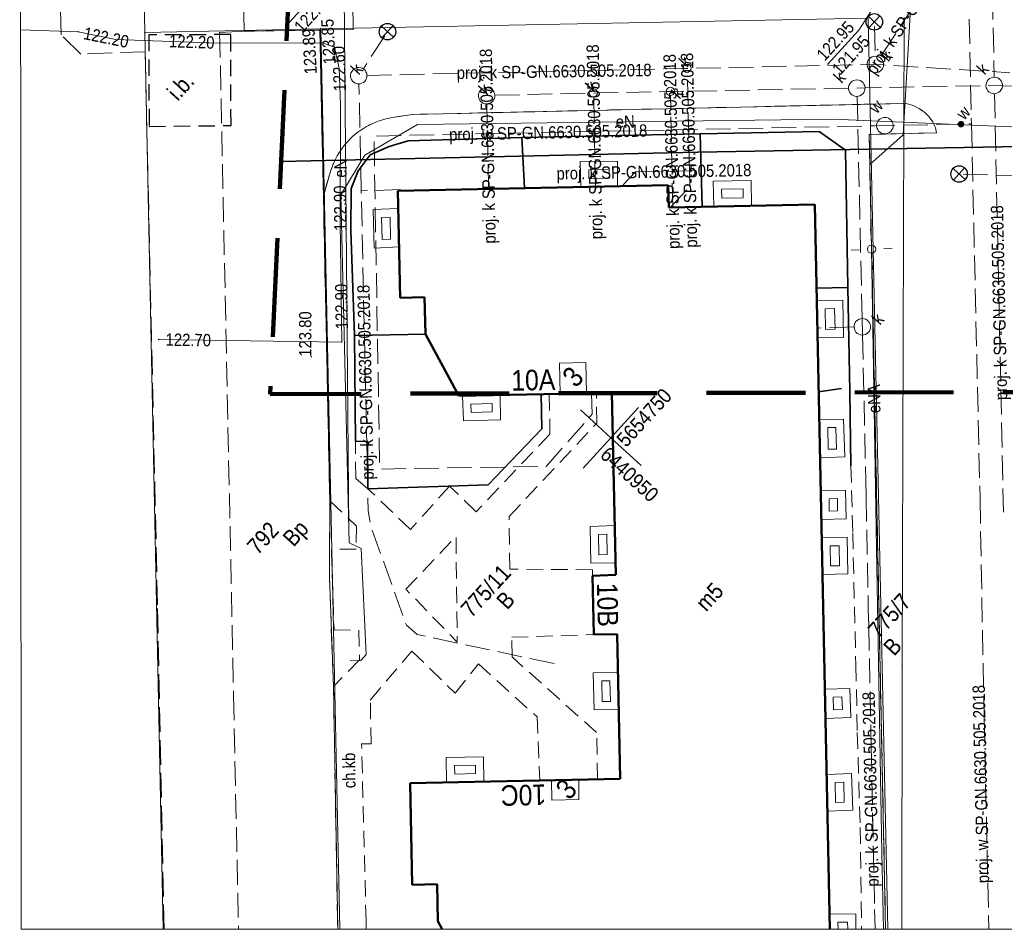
# Model space of a CAD drawing. Header units: metres. Extents: x 0 to 6446955, y 0 to 5658558.
# Tile 3 of 188: x 6441511 to 6441570, y 5653932 to 5653987. Entities that reach past the tile are written whole.
import ezdxf
from ezdxf.enums import TextEntityAlignment as Align

# ---------------------------------------------------------------- set-up
doc = ezdxf.new("R2010")
doc.units = ezdxf.units.M
doc.header["$MEASUREMENT"] = 0
for name, pattern in [('1.0_0.5', [1.5, 1, -0.5]), ('1.5_0.5', [2, 1.5, -0.5]), ('2', [0.9, 0.6, -0.3]), ('219-500', [0]), ('PRZER2-1', [3, 2, -1]), ('PRZER3-1', [4, 3, -1]), ('PTTL', [1.5, 1, -0.5])]:
    doc.linetypes.add(name, pattern=pattern)
doc.layers.get('0').update_dxf_attribs({"color": 2, "linetype": 'CONTINUOUS', "lineweight": 5})
for name, color, linetype, lineweight in [('1ramki', 7, 'PRZER2-1', 18), ('Warstwa 63', 7, 'CONTINUOUS', 0), ('z - kartowanie', 1, 'CONTINUOUS', 5), ('z - MPZT', 121, 'PRZER3-1', 18), ('z - symbole dodatkowe', 1, 'CONTINUOUS', 5)]:
    doc.layers.add(name, color=color, linetype=linetype, lineweight=lineweight)
for name, color, linetype in [('203-punkt graniczny', 7, 'CONTINUOUS'), ('210-oznaczenie konturu użytku gruntowego', 7, 'CONTINUOUS'), ('211-numer działki ewidencyjnej', 7, 'CONTINUOUS'), ('218-kontur użytku gruntowego', 7, 'CONTINUOUS'), ('219-działka ewidencyjna', 7, 'CONTINUOUS'), ('238-Punkt adresowy budynku', 7, 'CONTINUOUS'), ('312-budynek ewidencyjny', 7, 'CONTINUOUS'), ('312-oznaczenie budynku ewidencyjnego-Atr117', 7, 'CONTINUOUS'), ('320-blok - kondygnacja nadziemna', 7, 'CONTINUOUS'), ('320-blok - kondygnacja nadziemna-Atr25', 7, 'CONTINUOUS'), ('chodnik', 7, 'CONTINUOUS'), ('chodnik-Atr17', 7, 'CONTINUOUS'), ('jezdnia', 7, 'CONTINUOUS'), ('krawężnik', 7, 'CONTINUOUS'), ('latarnia', 7, 'CONTINUOUS'), ('ogrodzenie trwałe', 7, 'CONTINUOUS'), ('pikieta sztuczna', 7, 'CONTINUOUS'), ('pikieta sztuczna-Atr2', 7, 'CONTINUOUS'), ('przewód elektroenergetyczny podziemny', 7, 'CONTINUOUS'), ('przewód elektroenergetyczny podziemny-Atr1', 7, 'CONTINUOUS'), ('przewód kanalizacyjny - ob. projektowany', 7, 'CONTINUOUS'), ('przewód kanalizacyjny - ob. projektowany-Atr1', 7, 'CONTINUOUS'), ('przewód telekomunikacyjny podziemny', 7, 'CONTINUOUS'), ('przewód wodociągowy - ob. projektowany', 7, 'CONTINUOUS'), ('przewód wodociągowy - ob. projektowany-Atr1', 7, 'CONTINUOUS'), ('rzedna', 7, 'CONTINUOUS'), ('rzedna-Atr2', 7, 'CONTINUOUS'), ('rzedna-Atr3', 7, 'CONTINUOUS'), ('studnia kanalizacyjna - ob. projektowany', 7, 'CONTINUOUS'), ('studnia kanalizacyjna - ob. projektowany-Atr17', 7, 'CONTINUOUS'), ('taras', 7, 'CONTINUOUS'), ('wodociągowe urządzenie techniczne - ob. projektowany', 7, 'CONTINUOUS'), ('wodociągowe urządzenie techniczne - ob. projektowany-Atr17', 7, 'CONTINUOUS'), ('wylot kanału - ob. projektowany', 7, 'CONTINUOUS'), ('Zakres', 7, 'CONTINUOUS'), ('zasuwa lub zawór - ob. projektowany', 7, 'CONTINUOUS'), ('zasuwa lub zawór - ob. projektowany-Atr17', 7, 'CONTINUOUS')]:
    doc.layers.add(name, color=color, linetype=linetype)
doc.styles.add('MapaZas', font='geodezja.shx', dxfattribs={"width": 0.9})
doc.linetypes.add('902-500', pattern='A,3.75,0,[1,ksztalty.shx,S=0.5,R=0,X=0,Y=0],3.75', length=7.5)
doc.linetypes.add('NLZ', pattern='A,3,-1,[35,msgB.shx,S=0.008,R=0,X=-0.5,Y=0],3', length=7)

# ---------------------------------------------------------------- blocks, each defined once
blk = doc.blocks.new('203')
at = {"linetype": 'Continuous', "lineweight": 0}
h = blk.add_hatch(color=0, dxfattribs=at)
edge = h.paths.add_edge_path()
edge.add_arc((0, 0), 0.045, 0, 360)
blk = doc.blocks.new('PW01')
at = {"linetype": 'Continuous', "lineweight": 13}
h = blk.add_hatch(color=0, dxfattribs=at)
edge = h.paths.add_edge_path()
edge.add_arc((0, 0), 0.045, 0, 360)
blk = doc.blocks.new('SM01')
at = {"color": 0, "linetype": 'Continuous', "lineweight": 13}
for p, q in [((-0.53, 0.531), (-0.883, 0.884)), ((0.531, 0.531), (0.884, 0.884)), ((-0.53, -0.53), (-0.883, -0.883)), ((0.531, -0.53), (0.884, -0.883))]:
    blk.add_line(p, q, dxfattribs=at)
blk.add_circle((0, 0), 0.25, dxfattribs=at)
blk = doc.blocks.new('US15')
at = {"color": 0, "linetype": 'Continuous', "lineweight": 13}
blk.add_circle((0, 0), 0.25, dxfattribs=at)
blk = doc.blocks.new('SUKE')
at = {"color": 0, "linetype": 'Continuous'}
for p, q in [((-0.5, 0), (0.5, 0)), ((0, 0.5), (0, -0.5))]:
    blk.add_line(p, q, dxfattribs=at)
blk.add_circle((-0.001, -0.001), 0.5, dxfattribs=at)
blk = doc.blocks.new('US25')
at = {"linetype": 'Continuous', "lineweight": 0}
h = blk.add_hatch(color=0, dxfattribs=at)
edge = h.paths.add_edge_path()
edge.add_arc((0, 0), 0.2, 0, 360)

msp = doc.modelspace()

# ---------------------------------------------------------------- linework, layer by layer
at = {"color": 0, "lineweight": 13}
for p, q in [((6441546.524, 5653961.773), (6441544.68, 5653963.461)), ((6441546.524, 5653961.773), (6441544.68, 5653963.461)), ((6441544.836, 5653959.929), (6441548.213, 5653963.617)), ((6441544.836, 5653959.929), (6441548.213, 5653963.617)), ((6441544.836, 5653959.929), (6441548.213, 5653963.617)), ((6441544.836, 5653959.929), (6441548.213, 5653963.617)), ((6441548.368, 5653960.085), (6441546.524, 5653961.773)), ((6441548.368, 5653960.085), (6441546.524, 5653961.773))]:
    msp.add_line(p, q, dxfattribs=at)
at = {"layer": '1ramki', "color": 0, "linetype": 'Continuous', "lineweight": 18, "flags": 128}
msp.add_lwpolyline([(6441510.604, 5654071.913), (6441940.534, 5654071.913), (6441940.63, 5653931.905), (6441510.701, 5653931.905)], close=True, dxfattribs=at)
msp.add_lwpolyline([(6441510.604, 5654071.913), (6441940.534, 5654071.913), (6441940.63, 5653931.905), (6441510.701, 5653931.905)], close=True, dxfattribs=at)
at = {"layer": '218-kontur użytku gruntowego', "color": 0, "linetype": 'Continuous', "lineweight": 13, "flags": 128}
for points in [[(6441528.896, 5653986.619), (6441562.169, 5653987.256)], [(6441562.169, 5653987.256), (6441528.896, 5653986.619)]]:
    msp.add_lwpolyline(points, dxfattribs=at)
at = {"layer": '218-kontur użytku gruntowego', "color": 0, "linetype": 'Continuous', "lineweight": 13}
for points in [[(6441530.065, 5653931.905), (6441528.896, 5653986.619)], [(6441528.896, 5653986.619), (6441530.065, 5653931.905)]]:
    msp.add_lwpolyline(points, dxfattribs=at)
at = {"layer": '219-działka ewidencyjna', "color": 0, "linetype": '219-500', "lineweight": 13, "flags": 128}
for points in [[(6441518.204, 5653986.402), (6441518.123, 5653990.313)], [(6441564.347, 5653987.31), (6441564.228, 5653947.923)], [(6441562.169, 5653987.256), (6441528.896, 5653986.619)], [(6441518.204, 5653986.402), (6441528.896, 5653986.619)]]:
    msp.add_lwpolyline(points, dxfattribs=at)
at = {"layer": '219-działka ewidencyjna', "color": 0, "linetype": '219-500', "lineweight": 13}
for points in [[(6441563.364, 5653931.905), (6441562.169, 5653987.256)], [(6441518.204, 5653986.402), (6441519.315, 5653931.905)], [(6441530.065, 5653931.905), (6441528.896, 5653986.619)], [(6441564.228, 5653947.923), (6441564.211, 5653931.905)]]:
    msp.add_lwpolyline(points, dxfattribs=at)
at = {"layer": '312-budynek ewidencyjny', "color": 0, "linetype": 'Continuous', "lineweight": 50, "flags": 128}
for points in [[(6441533.584, 5653976.767), (6441550.01, 5653977.116)], [(6441550.01, 5653977.116), (6441550.056, 5653975.759)], [(6441533.728, 5653970.276), (6441533.584, 5653976.767)], [(6441550.056, 5653975.759), (6441558.916, 5653975.944)], [(6441535.213, 5653970.313), (6441533.728, 5653970.276)], [(6441535.262, 5653968.072), (6441535.213, 5653970.313)], [(6441537.282, 5653964.31), (6441535.262, 5653968.072)], [(6441546.595, 5653964.501), (6441537.282, 5653964.31)], [(6441546.835, 5653953.435), (6441546.595, 5653964.501)], [(6441545.422, 5653953.387), (6441546.835, 5653953.435)], [(6441545.501, 5653949.816), (6441545.422, 5653953.387)], [(6441546.908, 5653949.842), (6441545.501, 5653949.816)], [(6441547.09, 5653941.053), (6441546.908, 5653949.842)], [(6441534.341, 5653940.781), (6441547.09, 5653941.053)], [(6441534.464, 5653934.608), (6441534.341, 5653940.781)], [(6441535.97, 5653934.638), (6441534.464, 5653934.608)], [(6441536.012, 5653932.404), (6441535.97, 5653934.638)]]:
    msp.add_lwpolyline(points, dxfattribs=at)
at = {"layer": '312-budynek ewidencyjny', "color": 0, "linetype": 'Continuous', "lineweight": 50}
for points in [[(6441558.916, 5653975.944), (6441559.839, 5653931.905)], [(6441536.28, 5653931.905), (6441536.012, 5653932.404)]]:
    msp.add_lwpolyline(points, dxfattribs=at)
at = {"layer": '320-blok - kondygnacja nadziemna', "color": 0, "linetype": 'Continuous', "lineweight": 13, "flags": 128}
for points in [[(6441545.007, 5653966.335), (6441543.416, 5653966.3), (6441543.456, 5653964.434), (6441545.047, 5653964.468)], [(6441544.573, 5653940.998), (6441542.925, 5653940.961), (6441542.95, 5653939.759), (6441544.591, 5653939.789)]]:
    msp.add_lwpolyline(points, close=True, dxfattribs=at)
at = {"layer": 'chodnik', "color": 0, "linetype": '1.0_0.5', "lineweight": 13}
for points in [[(6441563.221, 5653931.905), (6441562.226, 5653980.195), (6441566.319, 5653980.297), (6441566.301, 5653980.396), (6441566.282, 5653980.494), (6441566.25, 5653980.592), (6441566.217, 5653980.689), (6441566.178, 5653980.779), (6441566.138, 5653980.87), (6441566.085, 5653980.959), (6441566.039, 5653981.042), (6441565.918, 5653981.207), (6441565.851, 5653981.282), (6441565.784, 5653981.357), (6441565.71, 5653981.424), (6441565.6, 5653981.526), (6441565.482, 5653981.619), (6441565.307, 5653981.739), (6441565.235, 5653981.778), (6441565.111, 5653981.851), (6441564.974, 5653981.923), (6441564.83, 5653981.973), (6441564.693, 5653982.016), (6441564.557, 5653982.06), (6441564.407, 5653982.089), (6441534.476, 5653981.414), (6441533.26, 5653981.226), (6441533.049, 5653981.189), (6441532.846, 5653981.144), (6441532.643, 5653981.086), (6441532.448, 5653981.021), (6441532.246, 5653980.948), (6441532.058, 5653980.862), (6441531.899, 5653980.791), (6441531.684, 5653980.676), (6441531.505, 5653980.569), (6441531.326, 5653980.462), (6441531.154, 5653980.334), (6441530.99, 5653980.213), (6441530.833, 5653980.072), (6441530.677, 5653979.931), (6441530.555, 5653979.798), (6441530.427, 5653979.658), (6441530.313, 5653979.518), (6441530.206, 5653979.372), (6441530.1, 5653979.211), (6441530, 5653979.058), (6441529.901, 5653978.905), (6441529.836, 5653978.775), (6441529.738, 5653978.58), (6441529.661, 5653978.406), (6441529.59, 5653978.241), (6441529.527, 5653978.068), (6441529.471, 5653977.889), (6441529.061, 5653976.448), (6441529.452, 5653957.935), (6441531.062, 5653956.406), (6441531.06, 5653954.998), (6441529.546, 5653954.988), (6441529.712, 5653950.104), (6441531.22, 5653950.079), (6441531.257, 5653948.282), (6441529.672, 5653946.655), (6441529.929, 5653931.905)], [(6441531.661, 5653931.905), (6441531.652, 5653932.396), (6441531.383, 5653943.164), (6441531.956, 5653943.168), (6441531.91, 5653945.827), (6441534.44, 5653948.812), (6441537.065, 5653946.259), (6441538.481, 5653948.027), (6441542.041, 5653944.808), (6441542.211, 5653940.951), (6441545.719, 5653941.02), (6441545.664, 5653943.863), (6441540.522, 5653948.45), (6441540.504, 5653949.645), (6441545.501, 5653949.816), (6441545.422, 5653953.387), (6441545.405, 5653953.754), (6441540.386, 5653953.781), (6441540.344, 5653956.978), (6441545.679, 5653962.656), (6441545.647, 5653964.488), (6441545.047, 5653964.468), (6441543.456, 5653964.434), (6441542.784, 5653964.425), (6441542.827, 5653961.985), (6441538.335, 5653957.272), (6441536.73, 5653958.836), (6441534.355, 5653956.197), (6441531.769, 5653958.674), (6441531.026, 5653959.3), (6441531.013, 5653961.536), (6441530.956, 5653967.974), (6441530.724, 5653974.369), (6441530.753, 5653976.905), (6441531.18, 5653977.978), (6441531.908, 5653978.966), (6441533.047, 5653979.469), (6441534.207, 5653979.817), (6441541.113, 5653980.015), (6441551.947, 5653980.238), (6441559.188, 5653980.373), (6441560.795, 5653979.24), (6441560.937, 5653970.894), (6441561.051, 5653964.593), (6441561.117, 5653960.059), (6441561.225, 5653956.001), (6441561.415, 5653947.976), (6441561.504, 5653943.867), (6441561.681, 5653938.093), (6441561.768, 5653931.905)]]:
    msp.add_lwpolyline(points, dxfattribs=at)
at = {"layer": 'chodnik', "color": 0, "linetype": '1.0_0.5', "lineweight": 13, "flags": 128}
msp.add_lwpolyline([(6441534.077, 5653952.561), (6441537.12, 5653955.781), (6441537.19, 5653949.358)], close=True, dxfattribs=at)
at = {"layer": 'jezdnia', "color": 0, "linetype": '1.5_0.5', "lineweight": 13}
for points in [[(6441524.138, 5653991.463), (6441524.252, 5653986.464), (6441528.842, 5653986.545), (6441529.061, 5653976.448), (6441529.471, 5653977.889), (6441529.59, 5653978.241), (6441529.738, 5653978.58), (6441529.836, 5653978.775), (6441529.901, 5653978.905), (6441530, 5653979.058), (6441530.1, 5653979.211), (6441530.206, 5653979.372), (6441530.313, 5653979.518), (6441530.427, 5653979.658), (6441530.555, 5653979.798), (6441530.677, 5653979.931), (6441530.833, 5653980.072), (6441530.99, 5653980.213), (6441531.154, 5653980.334), (6441531.326, 5653980.462), (6441531.505, 5653980.569), (6441531.684, 5653980.676), (6441531.899, 5653980.791), (6441532.058, 5653980.862), (6441532.246, 5653980.948), (6441532.448, 5653981.021), (6441532.643, 5653981.086), (6441532.846, 5653981.144), (6441533.049, 5653981.189), (6441533.26, 5653981.226), (6441534.476, 5653981.414), (6441564.407, 5653982.089), (6441564.557, 5653982.06), (6441564.693, 5653982.016), (6441564.83, 5653981.973), (6441564.974, 5653981.923), (6441565.111, 5653981.851), (6441565.235, 5653981.778), (6441565.358, 5653981.706), (6441565.482, 5653981.619), (6441565.6, 5653981.526), (6441565.71, 5653981.424), (6441565.784, 5653981.357), (6441565.851, 5653981.282), (6441565.918, 5653981.207), (6441566.001, 5653981.09), (6441566.085, 5653980.959), (6441566.138, 5653980.87), (6441566.178, 5653980.779), (6441566.217, 5653980.689), (6441566.25, 5653980.592), (6441566.282, 5653980.494), (6441566.301, 5653980.396), (6441566.319, 5653980.297), (6441562.226, 5653980.195), (6441563.221, 5653931.905)], [(6441519.376, 5653931.905), (6441518.978, 5653951.62), (6441518.227, 5653985.228), (6441514.312, 5653985.084), (6441513.121, 5653986.256), (6441513.039, 5653990.209), (6441510.661, 5653990.158)], [(6441529.672, 5653946.655), (6441529.422, 5653953.312), (6441529.452, 5653957.935), (6441529.061, 5653976.448), (6441528.842, 5653986.545), (6441524.252, 5653986.464), (6441522.755, 5653986.383), (6441523.602, 5653946.112), (6441523.901, 5653931.905)], [(6441529.929, 5653931.905), (6441529.672, 5653946.655)]]:
    msp.add_lwpolyline(points, dxfattribs=at)
at = {"layer": 'krawężnik', "color": 0, "linetype": 'Continuous', "lineweight": 13}
for points in [[(6441524.138, 5653991.463), (6441524.252, 5653986.464), (6441528.842, 5653986.545), (6441529.061, 5653976.448), (6441529.471, 5653977.889), (6441529.527, 5653978.068), (6441529.59, 5653978.241), (6441529.661, 5653978.406), (6441529.738, 5653978.58), (6441529.816, 5653978.739), (6441529.901, 5653978.905), (6441530, 5653979.058), (6441530.1, 5653979.211), (6441530.206, 5653979.372), (6441530.313, 5653979.518), (6441530.427, 5653979.658), (6441530.555, 5653979.798), (6441530.677, 5653979.931), (6441530.833, 5653980.072), (6441530.99, 5653980.213), (6441531.154, 5653980.334), (6441531.326, 5653980.462), (6441531.505, 5653980.569), (6441531.684, 5653980.676), (6441531.871, 5653980.776), (6441532.058, 5653980.862), (6441532.246, 5653980.948), (6441532.448, 5653981.021), (6441532.643, 5653981.086), (6441532.846, 5653981.144), (6441533.049, 5653981.189), (6441533.26, 5653981.226), (6441534.476, 5653981.414), (6441564.407, 5653982.089), (6441564.557, 5653982.06), (6441564.693, 5653982.016), (6441564.83, 5653981.973), (6441564.974, 5653981.923), (6441565.111, 5653981.851), (6441565.235, 5653981.778), (6441565.358, 5653981.706), (6441565.482, 5653981.619), (6441565.6, 5653981.526), (6441565.71, 5653981.424), (6441565.784, 5653981.357), (6441565.851, 5653981.282), (6441565.918, 5653981.207), (6441565.978, 5653981.125), (6441566.039, 5653981.042), (6441566.085, 5653980.959), (6441566.138, 5653980.87), (6441566.178, 5653980.779), (6441566.217, 5653980.689), (6441566.25, 5653980.592), (6441566.282, 5653980.494), (6441566.301, 5653980.396), (6441566.319, 5653980.297), (6441562.226, 5653980.195), (6441563.221, 5653931.905)], [(6441529.061, 5653976.448), (6441529.452, 5653957.935), (6441529.422, 5653953.312), (6441529.672, 5653946.655), (6441529.929, 5653931.905)]]:
    msp.add_lwpolyline(points, dxfattribs=at)
at = {"layer": 'ogrodzenie trwałe', "color": 0, "linetype": '902-500', "lineweight": 35, "flags": 128}
for points in [[(6441541.113, 5653980.015), (6441551.947, 5653980.238)], [(6441551.947, 5653980.238), (6441559.188, 5653980.373), (6441560.795, 5653979.24), (6441560.937, 5653970.894)], [(6441551.947, 5653980.238), (6441552.086, 5653975.799)], [(6441535.262, 5653968.072), (6441530.956, 5653967.974), (6441530.724, 5653974.369), (6441530.753, 5653976.905), (6441531.18, 5653977.978), (6441531.908, 5653978.966), (6441533.047, 5653979.469), (6441534.207, 5653979.817), (6441541.113, 5653980.015)], [(6441541.113, 5653980.015), (6441541.277, 5653976.936)], [(6441560.937, 5653970.894), (6441559.02, 5653970.859)], [(6441560.937, 5653970.894), (6441561.051, 5653964.593)], [(6441542.289, 5653964.403), (6441542.325, 5653962.31), (6441539.07, 5653958.918), (6441531.769, 5653958.674), (6441531.734, 5653961.553), (6441531.013, 5653961.536), (6441530.956, 5653967.974)], [(6441560.548, 5653964.769), (6441559.149, 5653964.559)], [(6441561.051, 5653964.593), (6441561.117, 5653960.059)]]:
    msp.add_lwpolyline(points, dxfattribs=at)
at = {"layer": 'przewód elektroenergetyczny podziemny', "color": 0, "linetype": 'Continuous', "lineweight": 13}
for points in [[(6441535.822, 5653991.666), (6441538.184, 5653988.5), (6441560.516, 5653988.648), (6441560.564, 5653991.234), (6441564.934, 5653991.327), (6441564.3, 5653980.18), (6441562.271, 5653978.364), (6441562.37, 5653973.229), (6441562.675, 5653955.053), (6441563.002, 5653936.544), (6441563.091, 5653931.905)], [(6441510.663, 5653986.56), (6441514.153, 5653986.436), (6441516.439, 5653985.971), (6441522.068, 5653985.766), (6441529.055, 5653985.741), (6441529.737, 5653985.509), (6441530.014, 5653984.212), (6441530.09, 5653982.014), (6441530.086, 5653974.858), (6441530.18, 5653967.586), (6441519.047, 5653967.747)]]:
    msp.add_lwpolyline(points, dxfattribs=at)
at = {"layer": 'przewód elektroenergetyczny podziemny', "color": 0, "linetype": 'Continuous', "lineweight": 13, "flags": 128}
msp.add_lwpolyline([(6441577.485, 5653980.379), (6441560.019, 5653981.131), (6441534.779, 5653980.798), (6441531.57, 5653978.936), (6441530.112, 5653976.529), (6441530.633, 5653955.375), (6441531.349, 5653955.032), (6441531.668, 5653948.598), (6441531.344, 5653948.244), (6441530.687, 5653948.208)], dxfattribs=at)
at = {"layer": 'przewód kanalizacyjny - ob. projektowany', "color": 0, "linetype": '1.5_0.5', "lineweight": 13, "flags": 128}
for points in [[(6441569.217, 5654012.679), (6441569.822, 5653983.679)], [(6441567.135, 5653991.347), (6441562.876, 5653984.874)], [(6441562.544, 5653986.777), (6441562.589, 5653984.96)], [(6441532.786, 5653986.188), (6441531.487, 5653984.192)], [(6441531.71, 5653983.784), (6441550.915, 5653984.205), (6441551.41, 5653984.213), (6441562.102, 5653984.443), (6441563.101, 5653984.424), (6441570.773, 5653983.948)], [(6441551.303, 5653977.98), (6441551.174, 5653983.955)], [(6441543.073, 5653948.053), (6441534.757, 5653949.81), (6441534.102, 5653950.382), (6441531.956, 5653956.361), (6441531.786, 5653957.33), (6441531.361, 5653976.769), (6441531.223, 5653983.281)], [(6441539.471, 5653982.576), (6441545.22, 5653982.709), (6441545.722, 5653982.724), (6441549.887, 5653982.801), (6441550.396, 5653982.809), (6441560.976, 5653983.006), (6441561.973, 5653983.029), (6441569.328, 5653983.169), (6441570.334, 5653983.157), (6441578.838, 5653982.746), (6441579.816, 5653982.732), (6441590.818, 5653982.976), (6441591.815, 5653982.999), (6441600.741, 5653983.137), (6441601.746, 5653983.153), (6441617.913, 5653983.455), (6441618.422, 5653982.975), (6441618.676, 5653969.672), (6441618.684, 5653968.675), (6441618.755, 5653959.823), (6441618.764, 5653958.826), (6441618.807, 5653951.75), (6441618.814, 5653951.255), (6441618.863, 5653944.377), (6441618.864, 5653943.874), (6441618.936, 5653934.032), (6441618.435, 5653933.515), (6441614.086, 5653933.429)], [(6441550.289, 5653975.762), (6441550.146, 5653982.551)], [(6441569.845, 5653982.682), (6441570.385, 5653957.254)], [(6441539.092, 5653976.89), (6441538.991, 5653982.066)], [(6441545.59, 5653977.027), (6441545.485, 5653982.466)], [(6441547.271, 5653977.13), (6441548.021, 5653977.92)], [(6441548.021, 5653977.92), (6441551.303, 5653977.98)], [(6441551.324, 5653977.025), (6441551.303, 5653977.98)], [(6441567.945, 5653977.778), (6441570.906, 5653977.711)], [(6441533.735, 5653976.859), (6441531.361, 5653976.769)], [(6441550.106, 5653975.74), (6441551.324, 5653977.025)], [(6441561.311, 5653968.504), (6441559.077, 5653968.434)]]:
    msp.add_lwpolyline(points, dxfattribs=at)
at = {"layer": 'przewód kanalizacyjny - ob. projektowany', "color": 0, "linetype": '1.5_0.5', "lineweight": 13}
msp.add_lwpolyline([(6441561.493, 5653982.52), (6441561.798, 5653969.021), (6441561.828, 5653968.017), (6441562.012, 5653959.171), (6441562.035, 5653958.174), (6441562.173, 5653951.35), (6441562.195, 5653950.353), (6441562.335, 5653943.975), (6441562.351, 5653942.97), (6441562.558, 5653933.113), (6441562.573, 5653932.611), (6441562.588, 5653931.905)], dxfattribs=at)
at = {"layer": 'przewód telekomunikacyjny podziemny', "color": 0, "linetype": 'Continuous', "lineweight": 13, "flags": 128}
msp.add_lwpolyline([(6441530.601, 5653955.947), (6441530.596, 5653956.223), (6441530.317, 5653988.734), (6441530.432, 5653989.348)], dxfattribs=at)
at = {"layer": 'przewód wodociągowy - ob. projektowany', "color": 0, "linetype": '1.5_0.5', "lineweight": 13}
msp.add_lwpolyline([(6441567.705, 5654015.189), (6441568.44, 5653980.837), (6441568.962, 5653958.069), (6441569.207, 5653944.787), (6441569.21, 5653944.731), (6441569.499, 5653931.905)], dxfattribs=at)
at = {"layer": 'przewód wodociągowy - ob. projektowany', "color": 0, "linetype": '1.5_0.5', "lineweight": 13, "flags": 128}
msp.add_lwpolyline([(6441545.351, 5653964.46), (6441545.386, 5653963.195), (6441542.595, 5653960.029), (6441532.481, 5653959.866), (6441532.134, 5653980.101), (6441562.577, 5653980.727), (6441563.779, 5653980.752), (6441567.584, 5653980.82), (6441568.058, 5653980.834), (6441568.44, 5653980.837)], dxfattribs=at)
at = {"layer": 'rzedna-Atr2', "color": 0, "lineweight": 13, "flags": 128}
for points in [[(6441563.599, 5653989.676), (6441561.592, 5653986.537), (6441559.687, 5653984.456)], [(6441530.432, 5653989.348), (6441528.879, 5653989.088), (6441526.995, 5653987.03)]]:
    msp.add_lwpolyline(points, dxfattribs=at)
at = {"layer": 'studnia kanalizacyjna - ob. projektowany', "color": 0, "linetype": 'Continuous', "lineweight": 13, "flags": 128}
for points in [[(6441562.584, 5653983.948), (6441562.477, 5653983.964), (6441562.384, 5653983.996), (6441562.297, 5653984.048), (6441562.215, 5653984.123), (6441562.162, 5653984.212), (6441562.115, 5653984.309), (6441562.097, 5653984.408), (6441562.099, 5653984.514), (6441562.123, 5653984.614), (6441562.168, 5653984.708), (6441562.235, 5653984.796), (6441562.31, 5653984.863), (6441562.407, 5653984.91), (6441562.505, 5653984.942), (6441562.611, 5653984.954), (6441562.717, 5653984.938), (6441562.811, 5653984.906), (6441562.898, 5653984.853), (6441562.979, 5653984.779), (6441563.033, 5653984.69), (6441563.079, 5653984.592), (6441563.098, 5653984.494), (6441563.096, 5653984.388), (6441563.072, 5653984.288), (6441563.026, 5653984.194), (6441562.959, 5653984.106), (6441562.884, 5653984.039), (6441562.787, 5653983.992), (6441562.69, 5653983.96)], [(6441531.301, 5653983.278), (6441531.195, 5653983.266), (6441531.088, 5653983.282), (6441530.995, 5653983.314), (6441530.908, 5653983.366), (6441530.827, 5653983.441), (6441530.773, 5653983.53), (6441530.726, 5653983.627), (6441530.708, 5653983.726), (6441530.71, 5653983.832), (6441530.734, 5653983.932), (6441530.78, 5653984.026), (6441530.846, 5653984.114), (6441530.921, 5653984.181), (6441531.018, 5653984.228), (6441531.116, 5653984.26), (6441531.222, 5653984.272), (6441531.329, 5653984.256), (6441531.422, 5653984.224), (6441531.509, 5653984.171), (6441531.59, 5653984.097), (6441531.644, 5653984.008), (6441531.691, 5653983.91), (6441531.709, 5653983.812), (6441531.707, 5653983.706), (6441531.683, 5653983.606), (6441531.637, 5653983.512), (6441531.57, 5653983.424), (6441531.496, 5653983.357), (6441531.399, 5653983.31)], [(6441561.564, 5653982.523), (6441561.458, 5653982.511), (6441561.351, 5653982.527), (6441561.258, 5653982.559), (6441561.171, 5653982.612), (6441561.09, 5653982.686), (6441561.036, 5653982.775), (6441560.989, 5653982.872), (6441560.971, 5653982.971), (6441560.973, 5653983.077), (6441560.997, 5653983.177), (6441561.043, 5653983.271), (6441561.109, 5653983.359), (6441561.184, 5653983.426), (6441561.281, 5653983.473), (6441561.379, 5653983.505), (6441561.485, 5653983.517), (6441561.592, 5653983.501), (6441561.685, 5653983.469), (6441561.772, 5653983.417), (6441561.853, 5653983.342), (6441561.907, 5653983.253), (6441561.954, 5653983.156), (6441561.972, 5653983.057), (6441561.97, 5653982.951), (6441561.946, 5653982.851), (6441561.9, 5653982.757), (6441561.834, 5653982.669), (6441561.759, 5653982.602), (6441561.662, 5653982.555)], [(6441569.916, 5653982.685), (6441569.81, 5653982.674), (6441569.703, 5653982.69), (6441569.61, 5653982.721), (6441569.523, 5653982.774), (6441569.441, 5653982.848), (6441569.388, 5653982.938), (6441569.341, 5653983.035), (6441569.323, 5653983.133), (6441569.325, 5653983.24), (6441569.349, 5653983.34), (6441569.394, 5653983.434), (6441569.461, 5653983.522), (6441569.536, 5653983.589), (6441569.633, 5653983.635), (6441569.731, 5653983.668), (6441569.837, 5653983.68), (6441569.943, 5653983.663), (6441570.037, 5653983.632), (6441570.124, 5653983.579), (6441570.205, 5653983.505), (6441570.259, 5653983.415), (6441570.306, 5653983.318), (6441570.324, 5653983.22), (6441570.322, 5653983.114), (6441570.298, 5653983.014), (6441570.252, 5653982.92), (6441570.185, 5653982.832), (6441570.11, 5653982.765), (6441570.013, 5653982.718)], [(6441538.964, 5653982.051), (6441538.857, 5653982.067), (6441538.763, 5653982.099), (6441538.676, 5653982.151), (6441538.595, 5653982.226), (6441538.541, 5653982.315), (6441538.495, 5653982.412), (6441538.476, 5653982.511), (6441538.479, 5653982.617), (6441538.503, 5653982.717), (6441538.548, 5653982.811), (6441538.615, 5653982.899), (6441538.69, 5653982.966), (6441538.787, 5653983.013), (6441538.884, 5653983.045), (6441538.99, 5653983.057), (6441539.097, 5653983.041), (6441539.19, 5653983.009), (6441539.278, 5653982.957), (6441539.359, 5653982.882), (6441539.412, 5653982.793), (6441539.459, 5653982.696), (6441539.478, 5653982.597), (6441539.475, 5653982.491), (6441539.451, 5653982.391), (6441539.406, 5653982.297), (6441539.339, 5653982.209), (6441539.264, 5653982.142), (6441539.167, 5653982.095), (6441539.069, 5653982.063)], [(6441561.898, 5653968.021), (6441561.793, 5653968.009), (6441561.686, 5653968.025), (6441561.592, 5653968.057), (6441561.505, 5653968.109), (6441561.424, 5653968.184), (6441561.371, 5653968.273), (6441561.324, 5653968.37), (6441561.305, 5653968.469), (6441561.308, 5653968.575), (6441561.332, 5653968.675), (6441561.377, 5653968.769), (6441561.444, 5653968.857), (6441561.519, 5653968.924), (6441561.616, 5653968.971), (6441561.714, 5653969.003), (6441561.819, 5653969.015), (6441561.926, 5653968.999), (6441562.019, 5653968.967), (6441562.107, 5653968.914), (6441562.188, 5653968.84), (6441562.241, 5653968.751), (6441562.288, 5653968.654), (6441562.307, 5653968.555), (6441562.304, 5653968.449), (6441562.28, 5653968.349), (6441562.235, 5653968.255), (6441562.168, 5653968.167), (6441562.093, 5653968.1), (6441561.996, 5653968.053)]]:
    msp.add_lwpolyline(points, close=True, dxfattribs=at)
at = {"layer": 'taras', "color": 0, "lineweight": 13}
for p, q in [((6441544.667, 5653978.551), (6441546.931, 5653978.566)), ((6441544.707, 5653977.01), (6441544.667, 5653978.551)), ((6441546.931, 5653978.566), (6441546.941, 5653977.051)), ((6441545.18, 5653978.054), (6441546.435, 5653978.062)), ((6441545.194, 5653977.519), (6441545.18, 5653978.054)), ((6441546.435, 5653978.062), (6441546.438, 5653977.542)), ((6441546.438, 5653977.542), (6441545.194, 5653977.519)), ((6441552.753, 5653977.357), (6441555.052, 5653977.394)), ((6441552.778, 5653975.815), (6441552.753, 5653977.357)), ((6441555.052, 5653977.394), (6441555.084, 5653975.86)), ((6441546.941, 5653977.051), (6441544.707, 5653977.01)), ((6441553.261, 5653976.865), (6441554.562, 5653976.886)), ((6441553.27, 5653976.325), (6441553.261, 5653976.865)), ((6441554.562, 5653976.886), (6441554.573, 5653976.35)), ((6441554.573, 5653976.35), (6441553.27, 5653976.325)), ((6441532.084, 5653975.632), (6441533.603, 5653975.692)), ((6441532.137, 5653973.292), (6441532.084, 5653975.632)), ((6441533.603, 5653975.692), (6441533.656, 5653973.366)), ((6441555.084, 5653975.86), (6441552.778, 5653975.815)), ((6441532.595, 5653975.152), (6441533.114, 5653975.173)), ((6441532.625, 5653973.816), (6441532.595, 5653975.152)), ((6441533.114, 5653975.173), (6441533.145, 5653973.842)), ((6441533.145, 5653973.842), (6441532.625, 5653973.816)), ((6441533.656, 5653973.366), (6441532.137, 5653973.292)), ((6441559.032, 5653970.103), (6441560.616, 5653970.13)), ((6441559.082, 5653967.847), (6441559.032, 5653970.103)), ((6441560.616, 5653970.13), (6441560.659, 5653967.867)), ((6441559.543, 5653969.611), (6441560.126, 5653969.621)), ((6441559.571, 5653968.353), (6441559.543, 5653969.611)), ((6441560.126, 5653969.621), (6441560.15, 5653968.361)), ((6441560.15, 5653968.361), (6441559.571, 5653968.353)), ((6441560.659, 5653967.867), (6441559.082, 5653967.847)), ((6441537.509, 5653964.306), (6441539.807, 5653964.358)), ((6441537.568, 5653962.801), (6441537.509, 5653964.306)), ((6441539.807, 5653964.358), (6441539.83, 5653962.858)), ((6441538.028, 5653963.818), (6441539.315, 5653963.847)), ((6441538.048, 5653963.313), (6441538.028, 5653963.818)), ((6441539.323, 5653963.346), (6441538.048, 5653963.313)), ((6441539.315, 5653963.847), (6441539.323, 5653963.346)), ((6441539.83, 5653962.858), (6441537.568, 5653962.801)), ((6441559.195, 5653962.876), (6441560.673, 5653962.906)), ((6441559.24, 5653960.557), (6441559.195, 5653962.876)), ((6441560.673, 5653962.906), (6441560.746, 5653960.602)), ((6441559.704, 5653962.386), (6441560.189, 5653962.396)), ((6441559.73, 5653961.071), (6441559.704, 5653962.386)), ((6441560.189, 5653962.396), (6441560.23, 5653961.086)), ((6441560.23, 5653961.086), (6441559.73, 5653961.071)), ((6441560.746, 5653960.602), (6441559.24, 5653960.557)), ((6441559.28, 5653958.541), (6441560.785, 5653958.586)), ((6441560.785, 5653958.586), (6441560.819, 5653956.847)), ((6441559.314, 5653956.801), (6441559.28, 5653958.541)), ((6441559.789, 5653958.056), (6441560.295, 5653958.071)), ((6441559.804, 5653957.316), (6441559.789, 5653958.056)), ((6441560.295, 5653958.071), (6441560.31, 5653957.332)), ((6441560.819, 5653956.847), (6441559.314, 5653956.801)), ((6441560.31, 5653957.332), (6441559.804, 5653957.316)), ((6441545.261, 5653956.381), (6441546.774, 5653956.433)), ((6441545.31, 5653954.153), (6441545.261, 5653956.381)), ((6441546.774, 5653956.433), (6441546.824, 5653954.177)), ((6441545.772, 5653955.898), (6441546.285, 5653955.916)), ((6441545.799, 5653954.661), (6441545.772, 5653955.898)), ((6441546.285, 5653955.916), (6441546.313, 5653954.669)), ((6441559.335, 5653955.684), (6441560.89, 5653955.724)), ((6441559.39, 5653953.464), (6441559.335, 5653955.684)), ((6441560.89, 5653955.724), (6441560.938, 5653953.511)), ((6441559.847, 5653955.197), (6441560.401, 5653955.211)), ((6441559.877, 5653953.979), (6441559.847, 5653955.197)), ((6441560.401, 5653955.211), (6441560.427, 5653953.996)), ((6441546.313, 5653954.669), (6441545.799, 5653954.661)), ((6441546.824, 5653954.177), (6441545.31, 5653954.153)), ((6441560.427, 5653953.996), (6441559.877, 5653953.979)), ((6441560.938, 5653953.511), (6441559.39, 5653953.464)), ((6441545.462, 5653947.478), (6441546.961, 5653947.516)), ((6441545.512, 5653945.237), (6441545.462, 5653947.478)), ((6441546.961, 5653947.516), (6441547.011, 5653945.26)), ((6441545.973, 5653946.991), (6441546.472, 5653947.004)), ((6441546.001, 5653945.745), (6441545.973, 5653946.991)), ((6441546.472, 5653947.004), (6441546.5, 5653945.752)), ((6441559.534, 5653946.499), (6441561.054, 5653946.544)), ((6441559.57, 5653944.717), (6441559.534, 5653946.499)), ((6441560.044, 5653946.014), (6441560.57, 5653946.03)), ((6441560.06, 5653945.234), (6441560.044, 5653946.014)), ((6441560.57, 5653946.03), (6441560.595, 5653945.253)), ((6441561.054, 5653946.544), (6441561.111, 5653944.77)), ((6441546.5, 5653945.752), (6441546.001, 5653945.745)), ((6441547.011, 5653945.26), (6441545.512, 5653945.237)), ((6441560.595, 5653945.253), (6441560.06, 5653945.234)), ((6441561.111, 5653944.77), (6441559.57, 5653944.717)), ((6441536.516, 5653942.342), (6441538.793, 5653942.386)), ((6441536.547, 5653940.822), (6441536.516, 5653942.342)), ((6441537.026, 5653941.852), (6441538.301, 5653941.876)), ((6441537.037, 5653941.333), (6441537.026, 5653941.852)), ((6441538.301, 5653941.876), (6441538.309, 5653941.361)), ((6441538.793, 5653942.386), (6441538.817, 5653940.872)), ((6441538.309, 5653941.361), (6441537.037, 5653941.333)), ((6441559.643, 5653941.301), (6441561.161, 5653941.375)), ((6441559.691, 5653939.088), (6441559.643, 5653941.301)), ((6441561.161, 5653941.375), (6441561.224, 5653939.134)), ((6441538.817, 5653940.872), (6441536.547, 5653940.822)), ((6441560.153, 5653940.825), (6441560.676, 5653940.851)), ((6441560.18, 5653939.603), (6441560.153, 5653940.825)), ((6441560.676, 5653940.851), (6441560.711, 5653939.619)), ((6441560.711, 5653939.619), (6441560.18, 5653939.603)), ((6441561.224, 5653939.134), (6441559.691, 5653939.088)), ((6441559.818, 5653932.829), (6441561.417, 5653932.843)), ((6441559.838, 5653931.905), (6441559.818, 5653932.829)), ((6441561.417, 5653932.843), (6441561.42, 5653931.905)), ((6441560.329, 5653932.334), (6441560.918, 5653932.339)), ((6441560.338, 5653931.916), (6441560.329, 5653932.334)), ((6441560.918, 5653932.339), (6441560.92, 5653931.903)), ((6441559.838, 5653931.905), (6441560.088, 5653931.91)), ((6441560.338, 5653931.916), (6441560.088, 5653931.91)), ((6441560.92, 5653931.903), (6441561.17, 5653931.904)), ((6441561.42, 5653931.905), (6441561.17, 5653931.904))]:
    msp.add_line(p, q, dxfattribs=at)
at = {"layer": 'wodociągowe urządzenie techniczne - ob. projektowany', "color": 0, "linetype": 'Continuous', "lineweight": 13, "flags": 128}
msp.add_lwpolyline([(6441563.165, 5653980.229), (6441563.059, 5653980.246), (6441562.965, 5653980.277), (6441562.878, 5653980.33), (6441562.797, 5653980.404), (6441562.743, 5653980.494), (6441562.697, 5653980.591), (6441562.678, 5653980.689), (6441562.68, 5653980.795), (6441562.704, 5653980.895), (6441562.75, 5653980.989), (6441562.817, 5653981.077), (6441562.892, 5653981.144), (6441562.989, 5653981.191), (6441563.086, 5653981.224), (6441563.192, 5653981.235), (6441563.299, 5653981.219), (6441563.392, 5653981.188), (6441563.479, 5653981.135), (6441563.561, 5653981.061), (6441563.614, 5653980.971), (6441563.661, 5653980.874), (6441563.679, 5653980.776), (6441563.677, 5653980.669), (6441563.653, 5653980.569), (6441563.608, 5653980.475), (6441563.541, 5653980.387), (6441563.466, 5653980.32), (6441563.369, 5653980.274), (6441563.271, 5653980.241)], close=True, dxfattribs=at)
at = {"layer": 'z - kartowanie', "color": 0, "linetype": 'Continuous'}
msp.add_lwpolyline([(6441530.862, 5653986.581), (6441530.799, 5653991.528), (6441524.138, 5653991.463), (6441524.252, 5653986.464), (6441530.862, 5653986.581)], dxfattribs=at)
at = {"layer": 'z - MPZT', "color": 0, "linetype": 'NLZ', "lineweight": 35}
msp.add_lwpolyline([(6441526.484, 5653978.548), (6441551.815, 5653979.129), (6441636.107, 5653980.592)], dxfattribs=at)
at = {"layer": 'z - symbole dodatkowe', "color": 0, "linetype": 'PTTL', "lineweight": 30}
msp.add_lwpolyline([(6441518.467, 5653980.691), (6441523.445, 5653980.742), (6441523.432, 5653986.264), (6441518.447, 5653986.252), (6441518.467, 5653980.691)], dxfattribs=at)
at = {"layer": 'Zakres', "color": 221, "linetype": '2', "lineweight": 100, "ltscale": 10, "flags": 128}
msp.add_lwpolyline([(6441936.582, 5653958.55), (6441935.717, 5654034.918), (6441872.503, 5654035.892), (6441809.024, 5654031.333), (6441528.91, 5654030.481), (6441525.825, 5653964.428), (6441801.954, 5653965.105), (6441838.027, 5653951.207)], close=True, dxfattribs=at)

# ---------------------------------------------------------------- block references
at = {"layer": '203-punkt graniczny', "color": 0, "linetype": 'Continuous', "lineweight": 13, "rotation": 47.52228373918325}
for p in [(6441528.896, 5653986.619), (6441518.204, 5653986.402), (6441564.228, 5653947.923)]:
    msp.add_blockref('203', p, dxfattribs=at)
at = {"layer": 'latarnia', "color": 0, "linetype": 'Continuous', "lineweight": 13, "rotation": 47.52228373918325}
msp.add_blockref('SM01', (6441562.37, 5653973.229), dxfattribs=at)
at = {"layer": 'pikieta sztuczna', "color": 0, "linetype": 'Continuous', "lineweight": 13, "rotation": 47.52228373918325}
for p in [(6441528.842, 5653986.545), (6441528.88, 5653986.498), (6441528.33, 5653966.69)]:
    msp.add_blockref('PW01', p, dxfattribs=at)
at = {"layer": 'rzedna', "color": 0, "linetype": 'Continuous', "lineweight": 13, "rotation": 47.52228373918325}
for p in [(6441514.153, 5653986.436), (6441522.068, 5653985.766), (6441529.737, 5653985.509), (6441530.112, 5653976.529), (6441519.047, 5653967.747), (6441530.18, 5653967.586)]:
    msp.add_blockref('PW01', p, dxfattribs=at)
at = {"layer": 'studnia kanalizacyjna - ob. projektowany', "color": 0, "linetype": 'Continuous', "lineweight": 13, "rotation": 47.52228373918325}
for p in [(6441551.156, 5653984.216), (6441550.142, 5653982.812), (6441545.467, 5653982.727)]:
    msp.add_blockref('US15', p, dxfattribs=at)
at = {"layer": 'wylot kanału - ob. projektowany', "color": 0, "linetype": 'Continuous', "lineweight": 13, "rotation": 47.52228373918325}
for p in [(6441562.54, 5653987.039), (6441532.952, 5653986.443), (6441567.689, 5653977.795)]:
    msp.add_blockref('SUKE', p, dxfattribs=at)
at = {"layer": 'zasuwa lub zawór - ob. projektowany', "color": 0, "linetype": 'Continuous', "lineweight": 13, "rotation": 47.52228373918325}
msp.add_blockref('US25', (6441567.804, 5653980.823), dxfattribs=at)

# ---------------------------------------------------------------- texts
at = {"layer": '210-oznaczenie konturu użytku gruntowego', "color": 0, "linetype": 'Continuous', "lineweight": 13, "style": 'MapaZas', "width": 0.9}
for s, p in [('Bp', (6441527.246, 5653955.091)), ('B', (6441540.227, 5653951.268)), ('B', (6441563.739, 5653948.457))]:
    msp.add_text(s, height=1, rotation=47.52228, dxfattribs=at).set_placement(p)
at = {"layer": '211-numer działki ewidencyjnej', "color": 0, "linetype": 'Continuous', "lineweight": 13, "style": 'MapaZas', "width": 0.9}
for s, p in [('792', (6441524.335, 5653955.274)), ('775/11', (6441537.315, 5653951.451)), ('775/7', (6441562.068, 5653950.181))]:
    msp.add_text(s, height=1, rotation=47.52228, dxfattribs=at).set_placement(p, align=Align.TOP_LEFT)
at = {"layer": '238-Punkt adresowy budynku', "color": 0, "linetype": 'Continuous', "lineweight": 13, "style": 'MapaZas', "width": 0.9}
for s, rotation, p in [('10A', 1.17128, (6441541.825, 5653964.652)), ('10B', 271.27328, (6441545.705, 5653951.608)), ('10C', 181.21628, (6441541.204, 5653940.68))]:
    msp.add_text(s, height=1.25, rotation=rotation, dxfattribs=at).set_placement(p, align=Align.CENTER)
at = {"layer": '312-oznaczenie budynku ewidencyjnego-Atr117', "color": 0, "lineweight": 13, "style": 'MapaZas', "width": 0.9}
msp.add_text('m5', height=1, rotation=47.52228, dxfattribs=at).set_placement((6441552.52, 5653952.107), align=Align.MIDDLE_CENTER)
at = {"layer": '320-blok - kondygnacja nadziemna-Atr25', "color": 0, "lineweight": 13, "style": 'MapaZas', "width": 0.9}
for p in [(6441544.397, 5653964.751), (6441543.993, 5653939.699)]:
    msp.add_text('3', height=1.25, rotation=47.52228, dxfattribs=at).set_placement(p)
at = {"layer": 'chodnik-Atr17', "color": 0, "lineweight": 13, "style": 'MapaZas', "width": 0.9}
msp.add_text('ch.kb', height=0.75, rotation=90.82028, dxfattribs=at).set_placement((6441531.013, 5653940.479))
at = {"layer": 'pikieta sztuczna-Atr2', "color": 0, "lineweight": 13, "style": 'MapaZas', "width": 0.9}
for s, rotation, p in [('123.85', 93.01228, (6441529.811, 5653984.479)), ('123.89', 92.98728, (6441528.663, 5653983.876)), ('123.80', 90.00228, (6441528.33, 5653966.69))]:
    msp.add_text(s, height=0.75, rotation=rotation, dxfattribs=at).set_placement(p)
at = {"layer": 'przewód elektroenergetyczny podziemny-Atr1', "color": 0, "lineweight": 13, "style": 'MapaZas', "width": 0.9}
for s, rotation, p in [('eN', 0.75628, (6441547.399, 5653980.971)), ('eN', 89.97428, (6441530.09, 5653978.149)), ('eNA', 90.96228, (6441562.522, 5653964.141))]:
    msp.add_text(s, height=0.75, rotation=rotation, dxfattribs=at).set_placement(p, align=Align.MIDDLE_CENTER)
at = {"layer": 'przewód kanalizacyjny - ob. projektowany-Atr1', "color": 0, "lineweight": 13, "style": 'MapaZas', "width": 0.9}
for rotation, p in [(56.65228, (6441565.536, 5653988.919)), (91.10628, (6441545.534, 5653979.75)), (91.11328, (6441539.041, 5653979.485)), (91.20928, (6441550.217, 5653979.163)), (91.23228, (6441551.276, 5653979.238)), (0.88228, (6441543.081, 5653984.03)), (1.04228, (6441549.146, 5653977.934)), (91.21628, (6441570.115, 5653969.975)), (91.25228, (6441531.618, 5653965.144)), (91.20728, (6441562.308, 5653940.412))]:
    msp.add_text('proj. k SP-GN.6630.505.2018', height=0.75, rotation=rotation, dxfattribs=at).set_placement(p, align=Align.MIDDLE_CENTER)
at = {"layer": 'przewód wodociągowy - ob. projektowany-Atr1', "color": 0, "lineweight": 13, "style": 'MapaZas', "width": 0.9}
for rotation, p in [(1.18228, (6441542.72, 5653980.319)), (91.29728, (6441569.012, 5653940.723))]:
    msp.add_text('proj. w SP-GN.6630.505.2018', height=0.75, rotation=rotation, dxfattribs=at).set_placement(p, align=Align.MIDDLE_CENTER)
at = {"layer": 'rzedna-Atr2', "color": 0, "lineweight": 13, "style": 'MapaZas', "width": 0.9}
for s, rotation, p in [('122.20', 348.48528, (6441514.51, 5653986.367)), ('122.60', 91.96928, (6441530.061, 5653982.812)), ('122.90', 90.73828, (6441530.095, 5653974.335)), ('122.90', 90.73828, (6441530.174, 5653968.364)), ('122.70', 359.17228, (6441519.472, 5653967.737))]:
    msp.add_text(s, height=0.75, rotation=rotation, dxfattribs=at).set_placement(p, align=Align.MIDDLE_LEFT)
msp.add_text('122.95', height=0.75, rotation=47.52228, dxfattribs=at).set_placement((6441559.681, 5653984.461), align=Align.BOTTOM_LEFT)
msp.add_text('122.20', height=0.75, rotation=357.91328, dxfattribs=at).set_placement((6441521.048, 5653985.452), align=Align.CENTER)
at = {"layer": 'rzedna-Atr3', "color": 0, "lineweight": 13, "style": 'MapaZas', "width": 0.9}
for s, p in [('122.96', (6441527.93, 5653986.174)), ('121.95', (6441560.621, 5653983.6))]:
    msp.add_text(s, height=0.75, rotation=47.52228, dxfattribs=at).set_placement(p, align=Align.BOTTOM_LEFT)
at = {"layer": 'studnia kanalizacyjna - ob. projektowany-Atr17', "color": 0, "lineweight": 13, "style": 'MapaZas', "width": 0.9}
for p in [(6441551.156, 5653984.216), (6441563.392, 5653984.564), (6441531.208, 5653983.769), (6441569.245, 5653983.774), (6441560.547, 5653983.264), (6441538.977, 5653982.554), (6441545.467, 5653982.727), (6441562.872, 5653968.58)]:
    msp.add_text('k', height=0.75, rotation=47.52228, dxfattribs=at).set_placement(p)
msp.add_text('k', height=0.75, rotation=47.52228, dxfattribs=at).set_placement((6441550.142, 5653982.812), align=Align.TOP_LEFT)
at = {"layer": 'Warstwa 63', "color": 0, "linetype": 'Continuous', "lineweight": 13, "style": 'MapaZas', "width": 0.9}
for s, rotation, p in [('5654750', 47.52228, (6441547.461, 5653961.144)), ('6440950', 317.52228, (6441545.812, 5653960.634))]:
    msp.add_text(s, height=0.8978, rotation=rotation, dxfattribs=at).set_placement(p)
at = {"layer": 'wodociągowe urządzenie techniczne - ob. projektowany-Atr17', "color": 0, "lineweight": 13, "style": 'MapaZas', "width": 0.9}
msp.add_text('w', height=0.75, rotation=47.52228, dxfattribs=at).set_placement((6441562.689, 5653981.411))
at = {"layer": 'z - symbole dodatkowe', "color": 0, "lineweight": 13, "style": 'MapaZas', "width": 0.9}
msp.add_text('i.b.', height=1, rotation=47.52228, dxfattribs=at).set_placement((6441520.381, 5653983.112), align=Align.MIDDLE_CENTER)
at = {"layer": 'zasuwa lub zawór - ob. projektowany-Atr17', "color": 0, "lineweight": 13, "style": 'MapaZas', "width": 0.9}
msp.add_text('w', height=0.75, rotation=47.52228, dxfattribs=at).set_placement((6441568, 5653981.023))

doc.saveas('drawing.dxf')
